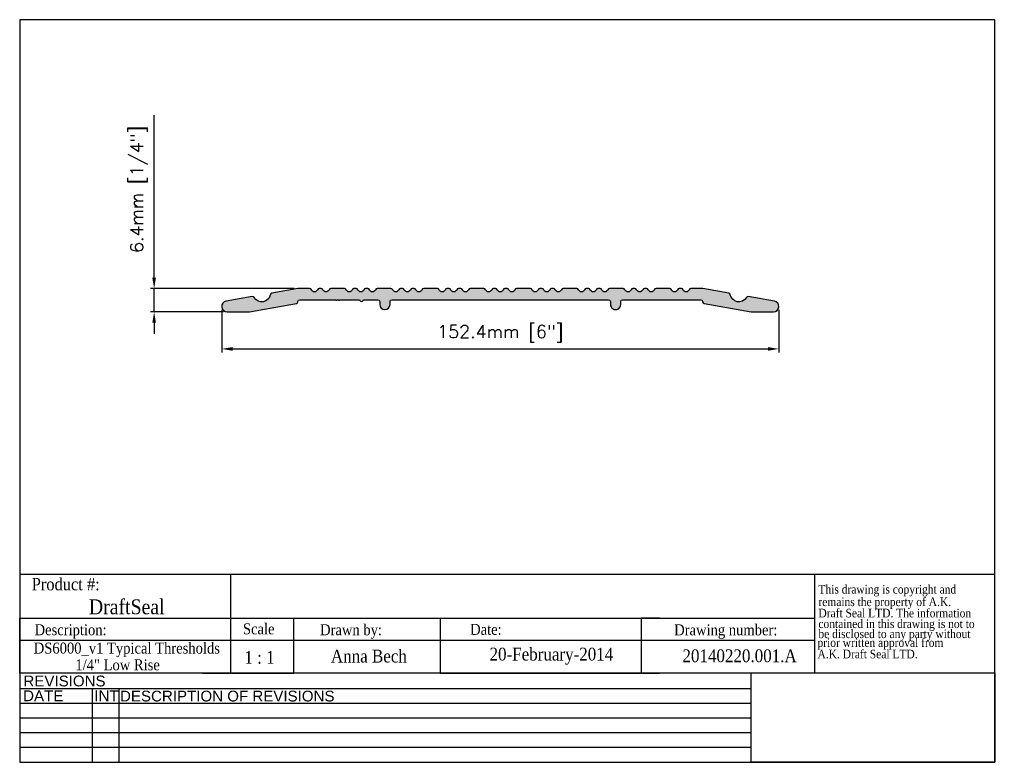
# Model space of a CAD drawing. Header units: millimetres. Extents: x 2362 to 2631, y 15 to 219.
import ezdxf
from ezdxf.enums import TextEntityAlignment as Align

# ---------------------------------------------------------------- set-up
doc = ezdxf.new("R2010")
doc.units = ezdxf.units.MM
doc.header["$MEASUREMENT"] = 0
doc.layers.add('AM_5', color=3, linetype='Continuous', lineweight=25)
doc.layers.add('BORDER', color=7, linetype='Continuous', lineweight=25)
doc.layers.add('FRAME', color=7, linetype='Continuous')
doc.styles.add('DS GROUP', font='arial.ttf')
doc.styles.get("Standard").update_dxf_attribs({"font": 'ROMANS.SHX'})
doc.styles.add('TAG', font='GARA.TTF')
doc.dimstyles.new('AM_ISO$0', dxfattribs={"dimtxt": 1.5, "dimasz": 1.5, "dimexe": 1, "dimexo": 1, "dimgap": 1.5, "dimtad": 1, "dimdec": 0, "dimdsep": 46, "dimtxsty": 'Standard', "dimcen": 0, "dimclrd": 256, "dimclre": 256, "dimclrt": 2, "dimadec": 0, "dimazin": 2, "dimtp": 0.1, "dimtm": 0.1, "dimtfac": 0.71, "dimtdec": 0, "dimtmove": 0, "dimatfit": 3, "dimfxl": 1, "dimlwd": -1, "dimlwe": -1, "dimarcsym": 1})
picture_1 = doc.add_image_def('image1.bmp', size_in_pixel=(901, 331))

# ---------------------------------------------------------------- blocks, each defined once
blk = doc.blocks.new('A$C08671A0E')
at = {"layer": 'FRAME', "style": 'TAG'}
for s, p in [('This drawing is copyright and', (14.82235561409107, -52.33811965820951)), ('remains the property of A.K.', (14.82235561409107, -101.4563565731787)), ('Draft Seal LTD. The information', (14.82235561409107, -145.6627890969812)), ('contained in this drawing is not to  ', (14.82235561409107, -187.4132979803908)), ('be disclosed to any party without ', (14.82235561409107, -226.7078832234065)), (' prior written approval from', (0, -261.2234074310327)), (' A.K. Draft Seal LTD.', (0, -306.093578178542))]:
    blk.add_text(s, height=33.81873376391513, dxfattribs=at).set_placement(p)
blk = doc.blocks.new('*D465')
at = {"layer": 'AM_5', "linetype": 'ByBlock', "transparency": 16777216}
for p, q in [((2417.315543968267, 139.1427936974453), (2417.315543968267, 127.422514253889)), ((2569.705671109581, 139.1427936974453), (2569.705671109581, 127.422514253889)), ((2420.315543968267, 128.422514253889), (2566.705671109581, 128.422514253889))]:
    blk.add_line(p, q, dxfattribs=at)
at = {"layer": 'AM_5', "transparency": 16777216}
for points in [[(2420.315543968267, 128.922514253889), (2420.315543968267, 127.922514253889), (2417.315543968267, 128.422514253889)], [(2566.705671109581, 128.922514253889), (2566.705671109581, 127.922514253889), (2569.705671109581, 128.422514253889)]]:
    blk.add_solid(points, dxfattribs=at)
at = {"layer": 'Defpoints', "color": 0, "transparency": 16777216}
for p in [(2417.315543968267, 140.1427936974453), (2569.705671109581, 140.1427936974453), (2569.705671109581, 128.422514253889)]:
    blk.add_point(p, dxfattribs=at)
at = {"layer": 'AM_5', "color": 7, "transparency": 16777216, "insert": (2493.510607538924, 132.5891809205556), "char_height": 3.5, "attachment_point": 5}
blk.add_mtext('152.4mm [6"]', dxfattribs=at)
blk = doc.blocks.new('*D466')
at = {"layer": 'AM_5', "linetype": 'ByBlock', "transparency": 16777216}
for p, q in [((2398.829843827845, 147.9193477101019), (2398.829843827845, 192.4087897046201)), ((2437.160607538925, 144.9193477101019), (2397.829843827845, 144.9193477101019)), ((2398.829843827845, 138.5693477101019), (2398.829843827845, 144.9193477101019)), ((2417.764352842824, 138.5693477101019), (2397.829843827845, 138.5693477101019)), ((2398.829843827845, 135.5693477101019), (2398.829843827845, 132.5693477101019))]:
    blk.add_line(p, q, dxfattribs=at)
at = {"layer": 'AM_5', "transparency": 16777216}
for points in [[(2398.329843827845, 147.9193477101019), (2399.329843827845, 147.9193477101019), (2398.829843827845, 144.9193477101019)], [(2398.329843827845, 135.5693477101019), (2399.329843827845, 135.5693477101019), (2398.829843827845, 138.5693477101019)]]:
    blk.add_solid(points, dxfattribs=at)
at = {"layer": 'Defpoints', "color": 0, "transparency": 16777216}
for p in [(2398.829843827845, 144.9193477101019), (2438.160607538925, 144.9193477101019), (2418.764352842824, 138.5693477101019)]:
    blk.add_point(p, dxfattribs=at)
at = {"layer": 'AM_5', "color": 7, "transparency": 16777216, "insert": (2394.663177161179, 172.0754563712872), "char_height": 3.5, "attachment_point": 5, "rotation": 90}
blk.add_mtext('6.4mm [1/4"]', dxfattribs=at)

msp = doc.modelspace()

# ---------------------------------------------------------------- hatches: boundary and pattern name
h = msp.add_hatch(color=256)
edge = h.paths.add_edge_path()
edge.add_arc((2526.960607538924, 141.3693477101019), 0.5, 90, 179.9999999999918, ccw=False)
edge.add_line((2526.960607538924, 141.8693477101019), (2548.360607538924, 141.8693477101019))
edge.add_arc((2548.360607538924, 141.3693477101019), 0.5, 0, 90, ccw=False)
edge.add_line((2548.860607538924, 141.3693477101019), (2548.860607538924, 141.3381166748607))
edge.add_arc((2549.360607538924, 141.3381166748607), 0.4999999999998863, 179.9999999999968, 260.0000000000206)
edge.add_line((2549.27378345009, 140.8457127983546), (2562.140611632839, 138.5769438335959))
edge.add_arc((2562.227435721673, 139.0693477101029), 0.5000000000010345, 259.9999999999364, 269.9999999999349)
edge.add_line((2562.227435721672, 138.5693477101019), (2568.256862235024, 138.5693477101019))
edge.add_arc((2568.256862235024, 140.023093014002), 1.453745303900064, 270.0000000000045, 439.9999999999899)
edge.add_line((2568.509302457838, 141.4547526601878), (2561.351584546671, 142.7168514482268))
edge.add_arc((2561.264760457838, 142.2244475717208), 0.4999999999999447, 80.00000000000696, 149.5444278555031)
edge.add_arc((2558.773515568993, 143.6893021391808), 2.390000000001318, 190.4555721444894, 329.54442785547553, ccw=False)
edge.add_arc((2555.931501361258, 143.1648450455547), 0.5000000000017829, 10.45557214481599, 80.0000000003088)
edge.add_line((2556.018325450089, 143.657248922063), (2548.903687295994, 144.911751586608))
edge.add_arc((2548.816863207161, 144.4193477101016), 0.5000000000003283, 80.00000000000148, 90)
edge.add_line((2548.816863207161, 144.9193477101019), (2545.647565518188, 144.9193477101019))
edge.add_arc((2545.647565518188, 144.4193477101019), 0.4999999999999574, 90.00000000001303, 158.9174758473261)
edge.add_arc((2544.35060753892, 144.919347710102), 0.8899999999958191, 201.0825241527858, 338.9174758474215, ccw=False)
edge.add_arc((2543.053649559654, 144.4193477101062), 0.4999999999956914, 21.08252415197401, 89.99999999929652)
edge.add_line((2543.05364955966, 144.9193477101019), (2542.467565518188, 144.9193477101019))
edge.add_arc((2542.467565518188, 144.4193477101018), 0.5000000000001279, 90, 158.9174758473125)
edge.add_arc((2541.170607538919, 144.9193477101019), 0.8899999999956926, 201.082524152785, 338.9174758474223, ccw=False)
edge.add_arc((2539.873649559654, 144.4193477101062), 0.4999999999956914, 21.08252415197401, 89.99999999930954)
edge.add_line((2539.87364955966, 144.9193477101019), (2536.117565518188, 144.9193477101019))
edge.add_arc((2536.117565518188, 144.4193477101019), 0.5000000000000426, 90, 158.917475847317)
edge.add_arc((2534.820607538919, 144.9193477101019), 0.8899999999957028, 201.0825241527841, 338.9174758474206, ccw=False)
edge.add_arc((2533.523649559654, 144.4193477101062), 0.4999999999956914, 21.08252415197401, 89.99999999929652)
edge.add_line((2533.52364955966, 144.9193477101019), (2532.937565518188, 144.9193477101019))
edge.add_arc((2532.937565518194, 144.4193477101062), 0.4999999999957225, 90.00000000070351, 158.917475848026)
edge.add_arc((2531.640607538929, 144.9193477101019), 0.8899999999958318, 201.0825241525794, 338.9174758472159, ccw=False)
edge.add_arc((2530.34364955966, 144.4193477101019), 0.4999999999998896, 21.08252415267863, 90)
edge.add_line((2530.34364955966, 144.9193477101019), (2529.757565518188, 144.9193477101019))
edge.add_arc((2529.757565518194, 144.4193477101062), 0.4999999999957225, 90.00000000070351, 158.917475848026)
edge.add_arc((2528.460607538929, 144.919347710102), 0.889999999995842, 201.0825241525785, 338.91747584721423, ccw=False)
edge.add_arc((2527.16364955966, 144.419347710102), 0.4999999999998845, 21.08252415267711, 90)
edge.add_line((2527.16364955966, 144.9193477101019), (2523.407565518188, 144.9193477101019))
edge.add_arc((2523.407565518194, 144.4193477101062), 0.4999999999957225, 90.00000000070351, 158.917475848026)
edge.add_arc((2522.110607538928, 144.9193477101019), 0.8899999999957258, 201.0825241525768, 338.91747584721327, ccw=False)
edge.add_arc((2520.81364955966, 144.4193477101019), 0.5000000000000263, 21.08252415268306, 90)
edge.add_line((2520.81364955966, 144.9193477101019), (2520.227565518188, 144.9193477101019))
edge.add_arc((2520.227565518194, 144.4193477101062), 0.4999999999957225, 90.00000000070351, 158.917475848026)
edge.add_arc((2518.930607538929, 144.9193477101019), 0.8899999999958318, 201.0825241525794, 338.9174758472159, ccw=False)
edge.add_arc((2517.63364955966, 144.4193477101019), 0.5000000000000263, 21.08252415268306, 90)
edge.add_line((2517.63364955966, 144.9193477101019), (2517.047565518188, 144.9193477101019))
edge.add_arc((2517.047565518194, 144.4193477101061), 0.4999999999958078, 90.00000000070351, 158.9174758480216)
edge.add_arc((2515.750607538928, 144.9193477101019), 0.8899999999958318, 201.0825241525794, 338.9174758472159, ccw=False)
edge.add_arc((2514.45364955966, 144.4193477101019), 0.5000000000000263, 21.08252415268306, 90)
edge.add_line((2514.45364955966, 144.9193477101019), (2510.697565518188, 144.9193477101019))
edge.add_arc((2510.697565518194, 144.4193477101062), 0.4999999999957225, 90.00000000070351, 158.917475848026)
edge.add_arc((2509.400607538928, 144.9193477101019), 0.8899999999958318, 201.0825241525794, 338.9174758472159, ccw=False)
edge.add_arc((2508.10364955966, 144.4193477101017), 0.5000000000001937, 21.08252415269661, 90.00000000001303)
edge.add_line((2508.10364955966, 144.9193477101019), (2507.517565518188, 144.9193477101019))
edge.add_arc((2507.517565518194, 144.4193477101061), 0.4999999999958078, 90.00000000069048, 158.9174758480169)
edge.add_arc((2506.220607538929, 144.9193477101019), 0.8899999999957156, 201.0825241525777, 338.917475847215, ccw=False)
edge.add_arc((2504.92364955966, 144.4193477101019), 0.4999999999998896, 21.08252415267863, 90)
edge.add_line((2504.92364955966, 144.9193477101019), (2504.337565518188, 144.9193477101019))
edge.add_arc((2504.337565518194, 144.4193477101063), 0.4999999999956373, 90.00000000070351, 158.9174758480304)
edge.add_arc((2503.040607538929, 144.919347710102), 0.889999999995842, 201.0825241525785, 338.91747584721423, ccw=False)
edge.add_arc((2501.74364955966, 144.4193477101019), 0.5000000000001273, 21.08252415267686, 89.99999999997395)
edge.add_line((2501.74364955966, 144.9193477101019), (2497.987565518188, 144.9193477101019))
edge.add_arc((2497.987565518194, 144.4193477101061), 0.4999999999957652, 90.0000000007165, 158.9174758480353)
edge.add_arc((2496.690607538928, 144.9193477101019), 0.8899999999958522, 201.0825241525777, 338.9174758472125, ccw=False)
edge.add_arc((2495.39364955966, 144.419347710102), 0.4999999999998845, 21.08252415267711, 90)
edge.add_line((2495.39364955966, 144.9193477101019), (2494.807565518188, 144.9193477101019))
edge.add_arc((2494.807565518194, 144.4193477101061), 0.4999999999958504, 90.00000000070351, 158.9174758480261)
edge.add_arc((2493.510607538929, 144.9193477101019), 0.8899999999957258, 201.0825241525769, 338.91747584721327, ccw=False)
edge.add_arc((2492.21364955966, 144.4193477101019), 0.5000000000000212, 21.08252415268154, 90)
edge.add_line((2492.21364955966, 144.9193477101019), (2491.627565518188, 144.9193477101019))
edge.add_arc((2491.627565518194, 144.4193477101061), 0.4999999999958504, 90.00000000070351, 158.9174758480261)
edge.add_arc((2490.330607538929, 144.9193477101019), 0.8899999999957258, 201.0825241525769, 338.91747584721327, ccw=False)
edge.add_arc((2489.03364955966, 144.4193477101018), 0.5000000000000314, 21.08252415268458, 90.00000000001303)
edge.add_line((2489.03364955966, 144.9193477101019), (2485.277565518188, 144.9193477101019))
edge.add_arc((2485.277565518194, 144.4193477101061), 0.4999999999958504, 90.00000000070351, 158.9174758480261)
edge.add_arc((2483.980607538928, 144.9193477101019), 0.8899999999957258, 201.0825241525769, 338.91747584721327, ccw=False)
edge.add_arc((2482.68364955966, 144.4193477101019), 0.5000000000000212, 21.08252415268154, 90)
edge.add_line((2482.68364955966, 144.9193477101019), (2482.097565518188, 144.9193477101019))
edge.add_arc((2482.097565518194, 144.4193477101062), 0.4999999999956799, 90.0000000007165, 158.9174758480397)
edge.add_arc((2480.800607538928, 144.9193477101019), 0.889999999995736, 201.082524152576, 338.91747584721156, ccw=False)
edge.add_arc((2479.50364955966, 144.419347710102), 0.4999999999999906, 21.08252415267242, 89.99999999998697)
edge.add_line((2479.50364955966, 144.9193477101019), (2478.917565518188, 144.9193477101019))
edge.add_arc((2478.917565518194, 144.4193477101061), 0.4999999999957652, 90.0000000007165, 158.9174758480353)
edge.add_arc((2477.620607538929, 144.9193477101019), 0.889999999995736, 201.082524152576, 338.91747584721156, ccw=False)
edge.add_arc((2476.32364955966, 144.4193477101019), 0.5000000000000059, 21.08252415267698, 90)
edge.add_line((2476.32364955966, 144.9193477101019), (2472.567565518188, 144.9193477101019))
edge.add_arc((2472.567565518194, 144.4193477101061), 0.4999999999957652, 90.0000000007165, 158.9174758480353)
edge.add_arc((2471.270607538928, 144.9193477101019), 0.8899999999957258, 201.0825241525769, 338.91747584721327, ccw=False)
edge.add_arc((2469.97364955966, 144.419347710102), 0.4999999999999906, 21.08252415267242, 89.99999999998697)
edge.add_line((2469.97364955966, 144.9193477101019), (2469.387565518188, 144.9193477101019))
edge.add_arc((2469.387565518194, 144.4193477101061), 0.4999999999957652, 90.0000000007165, 158.9174758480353)
edge.add_arc((2468.090607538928, 144.9193477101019), 0.889999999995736, 201.082524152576, 338.91747584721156, ccw=False)
edge.add_arc((2466.79364955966, 144.4193477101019), 0.5000000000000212, 21.08252415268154, 90)
edge.add_line((2466.79364955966, 144.9193477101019), (2466.207565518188, 144.9193477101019))
edge.add_arc((2466.207565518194, 144.419347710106), 0.4999999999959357, 90.00000000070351, 158.9174758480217)
edge.add_arc((2464.910607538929, 144.9193477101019), 0.8899999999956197, 201.0825241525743, 338.91747584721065, ccw=False)
edge.add_arc((2463.61364955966, 144.419347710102), 0.4999999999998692, 21.08252415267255, 90)
edge.add_line((2463.61364955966, 144.9193477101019), (2459.857565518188, 144.9193477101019))
edge.add_arc((2459.857565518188, 144.4193477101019), 0.5000000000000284, 90, 158.9174758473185)
edge.add_arc((2458.560607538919, 144.9193477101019), 0.8899999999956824, 201.0825241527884, 338.917475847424, ccw=False)
edge.add_arc((2457.263649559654, 144.4193477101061), 0.4999999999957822, 21.08252415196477, 89.99999999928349)
edge.add_line((2457.26364955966, 144.9193477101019), (2456.677565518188, 144.9193477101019))
edge.add_arc((2456.677565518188, 144.419347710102), 0.4999999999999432, 90.00000000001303, 158.9174758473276)
edge.add_arc((2455.380607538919, 144.9193477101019), 0.8899999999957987, 201.0825241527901, 338.9174758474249, ccw=False)
edge.add_arc((2454.083649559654, 144.4193477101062), 0.4999999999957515, 21.08252415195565, 89.99999999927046)
edge.add_line((2454.08364955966, 144.9193477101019), (2453.497565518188, 144.9193477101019))
edge.add_arc((2453.497565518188, 144.4193477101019), 0.5000000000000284, 90, 158.9174758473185)
edge.add_arc((2452.200607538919, 144.9193477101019), 0.8899999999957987, 201.0825241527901, 338.9174758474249, ccw=False)
edge.add_arc((2450.903649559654, 144.4193477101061), 0.4999999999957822, 21.08252415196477, 89.99999999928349)
edge.add_line((2450.90364955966, 144.9193477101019), (2447.147565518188, 144.9193477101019))
edge.add_arc((2447.147565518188, 144.419347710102), 0.4999999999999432, 90.00000000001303, 158.9174758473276)
edge.add_arc((2445.850607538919, 144.9193477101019), 0.8899999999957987, 201.0825241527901, 338.9174758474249, ccw=False)
edge.add_arc((2444.553649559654, 144.4193477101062), 0.4999999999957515, 21.08252415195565, 89.99999999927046)
edge.add_line((2444.55364955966, 144.9193477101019), (2443.967565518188, 144.9193477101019))
edge.add_arc((2443.967565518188, 144.4193477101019), 0.5000000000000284, 90, 158.9174758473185)
edge.add_arc((2442.670607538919, 144.9193477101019), 0.8899999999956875, 201.0825241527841, 338.91747584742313, ccw=False)
edge.add_arc((2441.373649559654, 144.4193477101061), 0.4999999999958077, 21.08252415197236, 89.99999999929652)
edge.add_line((2441.37364955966, 144.9193477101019), (2438.160607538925, 144.9193477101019))
edge.add_line((2438.160607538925, 144.9193477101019), (2431.002889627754, 143.6572489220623))
edge.add_arc((2431.089713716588, 143.1648450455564), 0.4999999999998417, 100.000000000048, 169.5444278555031)
edge.add_arc((2428.247699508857, 143.6893021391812), 2.389999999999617, 210.4555721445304, 349.5444278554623, ccw=False)
edge.add_arc((2425.756454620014, 142.2244475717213), 0.4999999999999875, 30.45557214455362, 100.0000000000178)
edge.add_line((2425.66963053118, 142.7168514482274), (2418.51191262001, 141.4547526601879))
edge.add_arc((2418.764352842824, 140.023093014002), 1.453745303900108, 100.0000000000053, 270)
edge.add_line((2418.764352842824, 138.5693477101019), (2424.793779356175, 138.5693477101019))
edge.add_arc((2424.793779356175, 139.0693477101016), 0.49999999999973, 270.0000000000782, 280.0000000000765)
edge.add_line((2424.880603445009, 138.5769438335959), (2437.747431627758, 140.8457127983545))
edge.add_arc((2437.660607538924, 141.3381166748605), 0.4999999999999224, 280.0000000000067, 360.0000000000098)
edge.add_line((2438.160607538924, 141.3381166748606), (2438.160607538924, 141.3693477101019))
edge.add_arc((2438.660607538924, 141.3693477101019), 0.5000000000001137, 90, 179.9999999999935, ccw=False)
edge.add_line((2438.660607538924, 141.8693477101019), (2448.423423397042, 141.8693477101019))
edge.add_arc((2448.670607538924, 142.0393477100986), 0.2999999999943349, 214.5181078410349, 325.4818921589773)
edge.add_line((2448.917791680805, 141.8693477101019), (2449.133423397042, 141.8693477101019))
edge.add_arc((2449.380607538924, 142.0393477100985), 0.2999999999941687, 214.5181078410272, 325.4818921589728)
edge.add_line((2449.627791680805, 141.8693477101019), (2454.818987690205, 141.8693477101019))
edge.add_arc((2454.818987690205, 141.569347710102), 0.2999999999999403, 22.024312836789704, 90, ccw=False)
edge.add_arc((2455.560607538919, 141.869347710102), 0.5000000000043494, 202.0243128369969, 337.9756871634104)
edge.add_arc((2456.302227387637, 141.5693477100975), 0.3000000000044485, 89.9999999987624, 157.9756871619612, ccw=False)
edge.add_line((2456.302227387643, 141.8693477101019), (2460.060607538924, 141.8693477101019))
edge.add_arc((2460.060607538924, 141.3693477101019), 0.5, 0, 90, ccw=False)
edge.add_line((2460.560607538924, 141.3693477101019), (2460.560607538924, 140.5893477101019))
edge.add_arc((2461.960607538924, 140.5893477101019), 1.399999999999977, 180, 360)
edge.add_line((2463.360607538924, 140.5893477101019), (2463.360607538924, 141.3693477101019))
edge.add_arc((2463.860607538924, 141.3693477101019), 0.5, 90, 180, ccw=False)
edge.add_line((2463.860607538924, 141.8693477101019), (2523.160607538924, 141.8693477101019))
edge.add_arc((2523.160607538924, 141.3693477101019), 0.4999999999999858, -1.5916157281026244e-12, 90, ccw=False)
edge.add_line((2523.660607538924, 141.3693477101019), (2523.660607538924, 140.5893477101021))
edge.add_arc((2525.060607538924, 140.589347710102), 1.399999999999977, 179.9999999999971, 359.9999999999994)
edge.add_line((2526.460607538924, 140.589347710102), (2526.460607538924, 141.369347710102))

# ---------------------------------------------------------------- linework, layer by layer
for p, q in [((2362.056964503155, 66.7850771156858), (2579.510034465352, 66.7850771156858)), ((2419.684466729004, 66.78507711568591), (2419.684466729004, 54.7343335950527)), ((2579.510034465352, 66.7850771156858), (2579.510034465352, 39.73433359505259)), ((2362.056964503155, 39.7343335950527), (2362.056964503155, 54.7343335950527)), ((2362.056964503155, 54.7343335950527), (2579.510034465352, 54.7343335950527)), ((2362.056964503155, 54.7343335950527), (2362.056964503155, 49.7343335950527)), ((2362.056964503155, 54.7343335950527), (2362.056964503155, 48.7343335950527)), ((2362.056964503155, 54.7343335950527), (2412.056964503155, 54.7343335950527)), ((2419.684466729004, 54.7343335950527), (2419.684466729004, 39.7343335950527)), ((2437.056964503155, 39.7343335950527), (2437.056964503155, 54.7343335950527)), ((2437.056964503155, 54.7343335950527), (2477.056964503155, 54.7343335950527)), ((2477.056964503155, 54.7343335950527), (2477.056964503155, 39.7343335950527)), ((2537.056964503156, 54.7343335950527), (2532.056964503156, 54.7343335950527)), ((2532.056964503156, 54.7343335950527), (2532.056964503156, 39.7343335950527)), ((2362.056964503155, 48.7343335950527), (2362.056964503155, 50.2343335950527)), ((2362.056964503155, 48.7343335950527), (2579.510034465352, 48.7343335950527)), ((2362.056964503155, 39.7343335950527), (2362.056964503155, 42.7343335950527)), ((2412.056964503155, 39.7343335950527), (2437.056964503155, 39.7343335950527)), ((2477.056964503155, 39.7343335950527), (2537.056964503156, 39.7343335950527))]:
    msp.add_line(p, q)
at = {"layer": 'BORDER'}
for p, q in [((2362.056964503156, 218.5049618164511), (2362.056964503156, 15.30496181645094)), ((2628.756964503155, 218.5049618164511), (2362.056964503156, 218.5049618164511)), ((2628.756964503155, 15.30496181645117), (2628.756964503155, 218.5049618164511)), ((2579.510034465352, 66.7850771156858), (2628.756964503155, 66.7850771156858)), ((2628.756964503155, 39.7343335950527), (2362.056964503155, 39.7343335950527)), ((2562.139669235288, 35.41916478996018), (2362.056964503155, 35.41916478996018)), ((2381.927097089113, 35.41916478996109), (2381.927097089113, 15.30496181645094)), ((2389.144125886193, 35.41916478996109), (2389.144125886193, 15.30496181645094)), ((2562.139669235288, 31.39632419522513), (2362.056964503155, 31.39632419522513)), ((2562.139669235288, 27.37348360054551), (2362.056964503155, 27.37348360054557)), ((2562.139669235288, 23.35064300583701), (2362.056964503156, 23.3506430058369)), ((2562.139669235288, 19.32780241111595), (2362.056964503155, 19.32780241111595)), ((2362.056964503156, 15.30496181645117), (2628.756964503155, 15.30496181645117))]:
    msp.add_line(p, q, dxfattribs=at)
at = {"layer": 'Defpoints'}
msp.add_lwpolyline([(2526.460607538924, 141.369347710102, -0.4142135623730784), (2526.960607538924, 141.8693477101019), (2548.360607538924, 141.8693477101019, -0.4142135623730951), (2548.860607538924, 141.3693477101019), (2548.860607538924, 141.3381166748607, 0.3639702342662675), (2549.27378345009, 140.8457127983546), (2562.140611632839, 138.5769438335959, 0.0436609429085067), (2562.227435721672, 138.5693477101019), (2568.256862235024, 138.5693477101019, 0.9163311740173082), (2568.509302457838, 141.4547526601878), (2561.351584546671, 142.7168514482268, 0.3131147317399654), (2560.833749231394, 142.4778826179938, -0.6942991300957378), (2556.423199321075, 143.2555815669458, 0.3131147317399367), (2556.018325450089, 143.657248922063), (2548.903687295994, 144.911751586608, 0.0436609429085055), (2548.816863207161, 144.9193477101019), (2545.647565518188, 144.9193477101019, 0.3101135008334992), (2545.181033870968, 144.5992038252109, -0.6862211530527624), (2543.520181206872, 144.5992038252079, 0.3101135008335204), (2543.05364955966, 144.9193477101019), (2542.467565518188, 144.9193477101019, 0.3101135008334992), (2542.001033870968, 144.5992038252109, -0.6862211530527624), (2540.340181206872, 144.5992038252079, 0.3101135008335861), (2539.87364955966, 144.9193477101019), (2536.117565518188, 144.9193477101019, 0.3101135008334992), (2535.651033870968, 144.5992038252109, -0.6862211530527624), (2533.990181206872, 144.5992038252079, 0.3101135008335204), (2533.52364955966, 144.9193477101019), (2532.937565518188, 144.9193477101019, 0.3101135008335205), (2532.471033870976, 144.5992038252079, -0.6862211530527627), (2530.81018120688, 144.5992038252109, 0.3101135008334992), (2530.34364955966, 144.9193477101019), (2529.757565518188, 144.9193477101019, 0.3101135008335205), (2529.291033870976, 144.5992038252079, -0.6862211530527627), (2527.63018120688, 144.5992038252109, 0.3101135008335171), (2527.16364955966, 144.9193477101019), (2523.407565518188, 144.9193477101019, 0.3101135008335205), (2522.941033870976, 144.5992038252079, -0.6862211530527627), (2521.28018120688, 144.5992038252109, 0.3101135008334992), (2520.81364955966, 144.9193477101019), (2520.227565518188, 144.9193477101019, 0.3101135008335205), (2519.761033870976, 144.5992038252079, -0.6862211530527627), (2518.10018120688, 144.5992038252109, 0.3101135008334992), (2517.63364955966, 144.9193477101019), (2517.047565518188, 144.9193477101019, 0.3101135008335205), (2516.581033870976, 144.5992038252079, -0.6862211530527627), (2514.92018120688, 144.5992038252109, 0.3101135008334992), (2514.45364955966, 144.9193477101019), (2510.697565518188, 144.9193477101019, 0.3101135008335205), (2510.231033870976, 144.5992038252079, -0.6862211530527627), (2508.57018120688, 144.5992038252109, 0.3101135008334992), (2508.10364955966, 144.9193477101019), (2507.517565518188, 144.9193477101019, 0.3101135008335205), (2507.051033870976, 144.5992038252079, -0.6862211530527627), (2505.39018120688, 144.5992038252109, 0.3101135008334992), (2504.92364955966, 144.9193477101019), (2504.337565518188, 144.9193477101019, 0.3101135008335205), (2503.871033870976, 144.5992038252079, -0.6862211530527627), (2502.21018120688, 144.5992038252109, 0.3101135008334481), (2501.74364955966, 144.9193477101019), (2497.987565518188, 144.9193477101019, 0.3101135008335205), (2497.521033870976, 144.5992038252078, -0.6862211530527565), (2495.86018120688, 144.5992038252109, 0.3101135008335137), (2495.39364955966, 144.9193477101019), (2494.807565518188, 144.9193477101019, 0.3101135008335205), (2494.341033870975, 144.5992038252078, -0.6862211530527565), (2492.68018120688, 144.5992038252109, 0.3101135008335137), (2492.21364955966, 144.9193477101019), (2491.627565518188, 144.9193477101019, 0.3101135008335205), (2491.161033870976, 144.5992038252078, -0.6862211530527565), (2489.50018120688, 144.5992038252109, 0.3101135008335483), (2489.03364955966, 144.9193477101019), (2485.277565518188, 144.9193477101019, 0.3101135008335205), (2484.811033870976, 144.5992038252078, -0.6862211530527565), (2483.15018120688, 144.5992038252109, 0.3101135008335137), (2482.68364955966, 144.9193477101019), (2482.097565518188, 144.9193477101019, 0.3101135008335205), (2481.631033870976, 144.5992038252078, -0.6862211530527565), (2479.97018120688, 144.5992038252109, 0.3101135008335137), (2479.50364955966, 144.9193477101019), (2478.917565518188, 144.9193477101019, 0.3101135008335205), (2478.451033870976, 144.5992038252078, -0.6862211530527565), (2476.79018120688, 144.5992038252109, 0.3101135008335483), (2476.32364955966, 144.9193477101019), (2472.567565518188, 144.9193477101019, 0.3101135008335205), (2472.101033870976, 144.5992038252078, -0.6862211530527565), (2470.44018120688, 144.5992038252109, 0.3101135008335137), (2469.97364955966, 144.9193477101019), (2469.387565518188, 144.9193477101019, 0.3101135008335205), (2468.921033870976, 144.5992038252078, -0.6862211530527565), (2467.26018120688, 144.5992038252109, 0.3101135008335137), (2466.79364955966, 144.9193477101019), (2466.207565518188, 144.9193477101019, 0.3101135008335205), (2465.741033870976, 144.5992038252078, -0.6862211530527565), (2464.08018120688, 144.5992038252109, 0.3101135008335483), (2463.61364955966, 144.9193477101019), (2459.857565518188, 144.9193477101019, 0.3101135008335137), (2459.391033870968, 144.5992038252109, -0.6862211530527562), (2457.730181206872, 144.5992038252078, 0.3101135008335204), (2457.26364955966, 144.9193477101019), (2456.677565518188, 144.9193477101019, 0.3101135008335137), (2456.211033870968, 144.5992038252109, -0.6862211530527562), (2454.550181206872, 144.5992038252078, 0.3101135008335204), (2454.08364955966, 144.9193477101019), (2453.497565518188, 144.9193477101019, 0.3101135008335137), (2453.031033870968, 144.5992038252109, -0.6862211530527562), (2451.370181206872, 144.5992038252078, 0.3101135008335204), (2450.90364955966, 144.9193477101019), (2447.147565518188, 144.9193477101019, 0.3101135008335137), (2446.681033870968, 144.5992038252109, -0.6862211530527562), (2445.020181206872, 144.5992038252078, 0.3101135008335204), (2444.55364955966, 144.9193477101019), (2443.967565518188, 144.9193477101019, 0.3101135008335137), (2443.501033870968, 144.5992038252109, -0.6862211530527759), (2441.840181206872, 144.5992038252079, 0.3101135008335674), (2441.37364955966, 144.9193477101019), (2438.160607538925, 144.9193477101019), (2431.002889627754, 143.6572489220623, 0.3131147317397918), (2430.598015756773, 143.2555815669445, -0.6942991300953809), (2426.187465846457, 142.4778826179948, 0.3131147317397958), (2425.66963053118, 142.7168514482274), (2418.51191262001, 141.4547526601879, 0.9163311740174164), (2418.764352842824, 138.5693477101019), (2424.793779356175, 138.5693477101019, 0.043660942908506), (2424.880603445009, 138.5769438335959), (2437.747431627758, 140.8457127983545, 0.3639702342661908), (2438.160607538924, 141.3381166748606), (2438.160607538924, 141.3693477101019, -0.4142135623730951), (2438.660607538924, 141.8693477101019), (2448.423423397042, 141.8693477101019, 0.5259237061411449), (2448.917791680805, 141.8693477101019), (2449.133423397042, 141.8693477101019, 0.5259237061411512), (2449.627791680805, 141.8693477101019), (2454.818987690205, 141.8693477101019, -0.3056146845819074), (2455.097095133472, 141.6818477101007, 0.6741998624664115), (2456.024119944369, 141.681847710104, -0.3056146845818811), (2456.302227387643, 141.8693477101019), (2460.060607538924, 141.8693477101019, -0.4142135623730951), (2460.560607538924, 141.3693477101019), (2460.560607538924, 140.5893477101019, 0.9999999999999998), (2463.360607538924, 140.5893477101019), (2463.360607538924, 141.3693477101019, -0.4142135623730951), (2463.860607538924, 141.8693477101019), (2523.160607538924, 141.8693477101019, -0.4142135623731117), (2523.660607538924, 141.3693477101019), (2523.660607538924, 140.5893477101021, 1.00000000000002), (2526.460607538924, 140.589347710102)], format="xyb", close=True, dxfattribs=at)
at = {"layer": 'FRAME', "color": 1}
for q in [(2562.139669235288, 39.7449116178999), (2562.139669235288, 39.73433359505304)]:
    msp.add_line((2562.139669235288, 15.30496181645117), q, dxfattribs=at)

# ---------------------------------------------------------------- block references
at = {"xscale": 0.06987750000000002, "yscale": 0.06987750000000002, "zscale": 0.06987750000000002}
msp.add_blockref('A$C08671A0E', (2579.510034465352, 65.13687947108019), dxfattribs=at)

# ---------------------------------------------------------------- texts
at = {"layer": 'BORDER', "char_height": 2.953125, "attachment_point": 2, "style": 'DS GROUP'}
for s, width, insert in [('REVISIONS', 20.38680124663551, (2374.315364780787, 39.03213209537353)), ('DATE', 20.38680124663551, (2368.499329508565, 34.98762233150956)), ('INT', 20.38680124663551, (2385.794444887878, 34.98762233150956)), ('DESCRIPTION OF REVISIONS', 103.860939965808, (2418.835787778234, 34.90660090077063))]:
    msp.add_mtext_dynamic_manual_height_columns(s, width=width, gutter_width=7.5, heights=[0], dxfattribs=dict(at, insert=insert))
at = {"layer": 'FRAME', "style": 'TAG'}
for s, height, p in [('Product #:', 3.381873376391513, (2374.646226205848, 64.12526045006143)), ('DraftSeal', 4.069431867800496, (2391.340288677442, 57.98270514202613)), ('Description:', 3, (2375.983439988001, 51.10998512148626)), ('Drawn by:', 3, (2452.687189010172, 51.17699926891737)), ('Date:', 3, (2489.580982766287, 51.65726732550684)), ('Drawing number:', 3, (2555.199794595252, 51.15131051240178)), ('1 : 1', 3.5, (2427.653629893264, 43.99696271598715)), ('Anna Bech', 3.5, (2457.580101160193, 44.44393895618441)), ('20-February-2014', 3.5, (2507.499211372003, 44.43612063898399)), ('20140220.001.A', 3.5, (2558.978224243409, 44.44524200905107))]:
    msp.add_text(s, height=height, dxfattribs=at).set_placement(p, align=Align.MIDDLE)
msp.add_text('Scale', height=3, dxfattribs=at).set_placement((2423.126031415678, 50.32467136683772))
for s, p in [('DS6000_v1 Typical Thresholds  ', (2392.361387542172, 45.0596385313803)), ('1/4" Low Rise', (2388.837812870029, 40.48858312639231))]:
    msp.add_text(s, height=3, dxfattribs=at).set_placement(p, align=Align.CENTER)

# ---------------------------------------------------------------- dimensions: what is measured, and where the dimension line sits
at = {"layer": 'AM_5'}
dim = msp.add_linear_dim(base=(2398.829843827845, 144.9193477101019), p1=(2418.764352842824, 138.5693477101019), p2=(2438.160607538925, 144.9193477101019), angle=90, dimstyle='AM_ISO$0', override={"dimtxt": 3.5, "dimasz": 3, "dimdec": 1, "dimpost": '<>mm', "dimclrt": 7}, dxfattribs=at)
dim.commit()
dim.dimension.update_dxf_attribs({"geometry": '*D466', "text_midpoint": (2398.829843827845, 172.0754563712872), "dimtype": 160})
dim = msp.add_linear_dim(base=(2569.705671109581, 128.422514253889), p1=(2417.315543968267, 140.1427936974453), p2=(2569.705671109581, 140.1427936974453), dimstyle='AM_ISO$0', override={"dimtxt": 3.5, "dimasz": 3, "dimdec": 1, "dimpost": '<>mm', "dimclrt": 7}, dxfattribs=at)
dim.commit()
dim.dimension.update_dxf_attribs({"geometry": '*D465', "text_midpoint": (2493.510607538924, 128.422514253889), "dimtype": 160})

# ---------------------------------------------------------------- pictures from other files: only their frames are drawn
image = msp.add_image(picture_1, insert=(2562.139669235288, 15.30496181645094), size_in_units=(66.61729526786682, 24.4731684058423))
image.dxf.flags = 7

doc.saveas('drawing.dxf')
